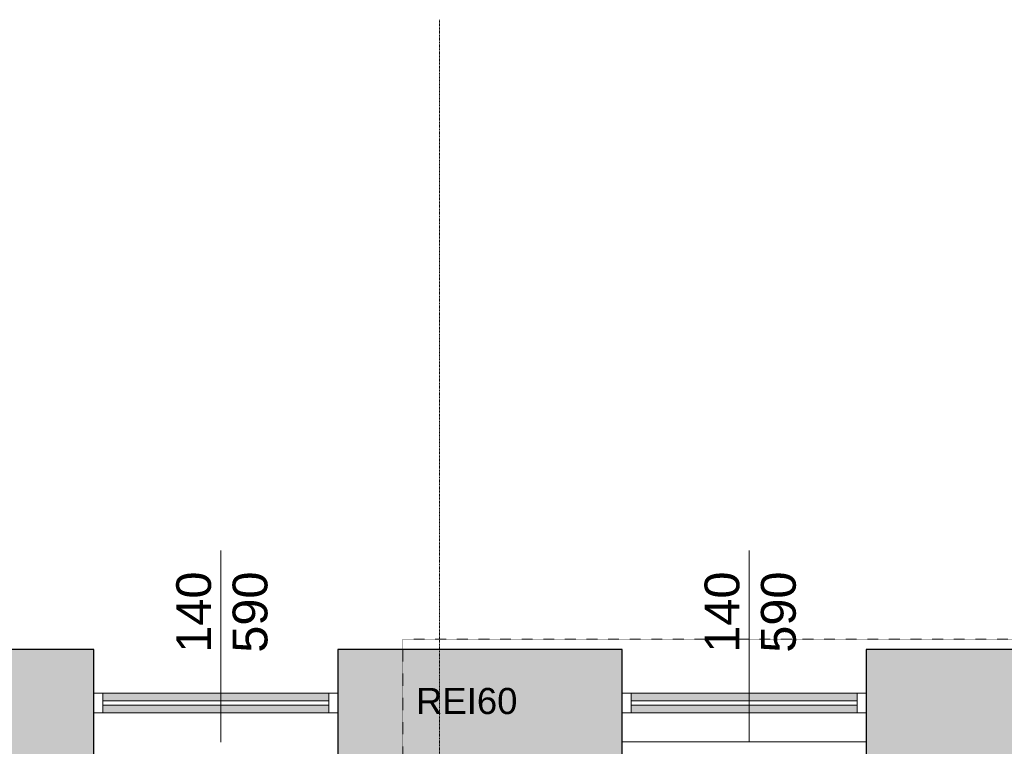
# Model space of a CAD drawing. Header units: inches. Extents: x -112469 to 885939, y -131046 to 286269.
# Tile 54 of 138: x 13286 to 18942, y -38707 to -34536. Entities that reach past the tile are written whole.
import ezdxf

# ---------------------------------------------------------------- set-up
doc = ezdxf.new("R2010")
doc.units = ezdxf.units.IN
doc.header["$MEASUREMENT"] = 0
doc.linetypes.add('Aligning Line 1_8_', pattern=[0.635, 0.3175, -0.3175])
doc.linetypes.add('Linia siatki', pattern=[0.9925, 0.47, -0.2175, 0.0875, -0.2175])
for name, color, linetype, lineweight in [('_IS_woda zimna', 5, 'Continuous', 35), ('A-DETL', 251, 'Continuous', 9), ('A-DETL-THIN', 251, 'Continuous', 9), ('A-GLAZ', 251, 'Continuous', 9), ('A-WALL', 251, 'Continuous', 9), ('A-WALL-PATT', 254, 'Continuous', 25), ('G-ANNO-TEXT', 251, 'Continuous', 9), ('S-GRID', 251, 'Continuous', 9)]:
    doc.layers.add(name, color=color, linetype=linetype, lineweight=lineweight)
doc.styles.add('Arial_3', font='arial.ttf', dxfattribs={"height": 15})
doc.styles.add('Arial_5', font='arial.ttf', dxfattribs={"height": 20})

# ---------------------------------------------------------------- blocks, each defined once
blk = doc.blocks.new('Aluminum_1 szybowe - OKNA NA KLATCE 140_490 wymiana-632360-4_Poziom piętra')
at = {"layer": 'A-GLAZ'}
h = blk.add_hatch(color=256, dxfattribs=at)
h.paths.add_polyline_path([(-2.24, 0.23), (-2.24, 4.67), (-132.08, 4.67), (-132.08, 0.23)])
h.paths.add_polyline_path([(-2.24, 7.21), (-2.24, 11.66), (-132.08, 11.66), (-132.08, 7.21)])
at = {"layer": 'A-GLAZ', "lineweight": 18}
for p, q in [((-132.08, 11.66), (-137.16, 11.66)), ((-132.08, 0.23), (-132.08, 11.66)), ((2.84, 11.66), (-2.24, 11.66)), ((-2.24, 11.66), (-2.24, 0.23)), ((-2.24, 7.21), (-132.08, 7.21)), ((-132.08, 7.21), (-132.08, 4.67)), ((-2.24, 4.67), (-2.24, 7.21)), ((-137.16, 0.23), (-132.08, 0.23)), ((-132.08, 4.67), (-2.24, 4.67)), ((-2.24, 0.23), (2.84, 0.23))]:
    blk.add_line(p, q, dxfattribs=at)
at = {"layer": 'A-GLAZ'}
for p, q in [((-132.08, 11.66), (-2.24, 11.66)), ((-2.24, 0.23), (-132.08, 0.23))]:
    blk.add_line(p, q, dxfattribs=at)
blk = doc.blocks.new('PIĘTRO')
at = {"layer": 'A-WALL-PATT', "lineweight": 9}
h = blk.add_hatch(color=251, dxfattribs=at)
h.paths.add_polyline_path([(13042.2, -15831.43), (13042.2, -7291.43), (12582.2, -7291.43), (12582.2, -15831.43), (12692.14, -15831.43)])
h.paths.add_polyline_path([(12692.44, -5841.43), (13042.2, -5841.43), (13042.2, 198.57), (12582.2, 198.57), (12582.2, -1965.08), (12588.55, -1965.08), (12588.55, -1985.08), (12582.2, -1985.08), (12582.2, -2105.08), (12588.55, -2105.08), (12588.55, -2125.08), (12582.2, -2125.08), (12582.2, -5841.43), (12641.41, -5841.43)])
h = blk.add_hatch(color=251, dxfattribs=at)
h.paths.add_polyline_path([(17964.73, -431.43), (18592.2, -431.43), (18592.2, 198.57), (17852.2, 198.57), (17852.2, -431.43)])
h.paths.add_polyline_path([(15592.2, -431.43), (16452.2, -431.43), (16452.2, 198.57), (14817.2, 198.57), (14817.2, -431.43), (15112.2, -431.43)])
h.paths.add_polyline_path([(13417.2, -431.43), (13417.2, 198.57), (13042.2, 198.57), (13042.2, -431.43)])
h = blk.add_hatch(color=251, dxfattribs=at)
h.paths.add_polyline_path([(18592.2, -15201.43), (19052.2, -15201.43), (19052.2, -7421.43), (18592.2, -7421.43), (18592.2, -15051.43)])
h.paths.add_polyline_path([(18892.2, -5971.43), (19052.2, -5971.43), (19052.2, 198.57), (18592.2, 198.57), (18592.2, -5971.43)])
at = {"layer": 'A-DETL', "color": 251, "linetype": 'Aligning Line 1_8_', "lineweight": 18}
for p, q in [((15191.51, 258.16), (19151.51, 258.16)), ((15192.2, 258.16), (15192.2, -5106.43))]:
    blk.add_line(p, q, dxfattribs=at)
at = {"layer": 'A-DETL-THIN', "color": 251}
for p, q in [((14146.8, 767.55), (14146.8, -332.45)), ((17181.8, 767.55), (17181.8, -332.45)), ((16452.2, -331.43), (17852.2, -331.43))]:
    blk.add_line(p, q, dxfattribs=at)
at = {"layer": 'A-WALL', "color": 251, "lineweight": 25}
for p, q in [((13417.2, 198.57), (12582.2, 198.57)), ((13417.2, -431.43), (13417.2, 198.57)), ((14817.2, 198.57), (14817.2, -431.43)), ((16452.2, 198.57), (14817.2, 198.57)), ((16452.2, -431.43), (16452.2, 198.57)), ((17852.2, 198.57), (17852.2, -431.43)), ((19052.2, 198.57), (17852.2, 198.57))]:
    blk.add_line(p, q, dxfattribs=at)
at = {"layer": 'S-GRID', "color": 251, "linetype": 'Linia siatki'}
blk.add_line((15402.2, 3814.58), (15402.2, -22310.93), dxfattribs=at)
at = {"layer": 'A-GLAZ', "color": 251, "xscale": 10, "yscale": 10, "zscale": 10}
for p in [(14788.8, -167.99), (17823.8, -167.99)]:
    blk.add_blockref('Aluminum_1 szybowe - OKNA NA KLATCE 140_490 wymiana-632360-4_Poziom piętra', p, dxfattribs=at)
at = {"layer": 'G-ANNO-TEXT', "color": 251, "char_height": 200, "width": 577.215, "attachment_point": 1, "rotation": 90, "style": 'Arial_5'}
for s, insert in [('140', (13889.51, 180.34)), ('590', (14213.62, 180.34)), ('140', (16924.51, 180.34)), ('590', (17248.62, 180.34))]:
    blk.add_mtext(s, dxfattribs=dict(at, insert=insert))
at = {"layer": 'G-ANNO-TEXT', "color": 251, "insert": (15267.55, -21.79), "char_height": 150, "width": 713.5019, "attachment_point": 1, "style": 'Arial_3'}
blk.add_mtext('REI60', dxfattribs=at)

msp = doc.modelspace()

# ---------------------------------------------------------------- block references
at = {"layer": '_IS_woda zimna', "ltscale": 10}
msp.add_blockref('PIĘTRO', (295.6, -38350.3), dxfattribs=at)

doc.saveas('drawing.dxf')
